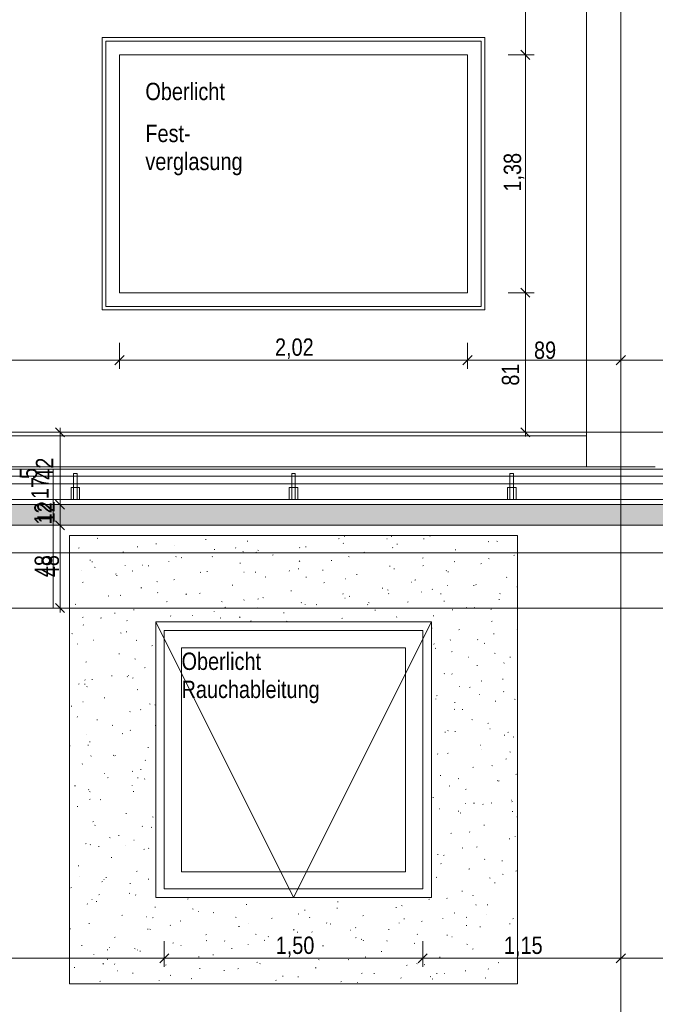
# Model space of a CAD drawing. Extents: x -720 to 300, y 62 to 1112.
# Tile 48 of 60: x -223 to -149, y 709 to 823. Entities that reach past the tile are written whole.
import ezdxf
from ezdxf.lldxf.tags import DXFTag

# ---------------------------------------------------------------- set-up
doc = ezdxf.new("R2010")
doc.units = 0
doc.layers.get('0').update_dxf_attribs({"lineweight": 13})
for name, color, linetype, lineweight, true_color in [('30 -36 Dächer- 3 Dachbeläge', 9, 'Continuous', 15, 0x808080), ('30 -36 Dächer- 3 Dachbeläge Gründach', 9, 'Continuous', 9, 0x808080), ('30 -36 Dächer- 4 Dachbekleidungen', 9, 'Continuous', 9, 0x808080), ('60- 61 allgemeine Ausstattung- 4 Terrassen', 9, 'Continuous', 9, 0x808080), ('70 -72 Beschriftung- 1 Beschriftung allgemein', 7, 'Continuous', 9, 0xff6633), ('70 -76 Bemaßung- 2 Allgemein', 9, 'Continuous', 5, 0x808080)]:
    doc.layers.add(name, color=color, linetype=linetype, lineweight=lineweight, true_color=true_color)
for name, color, linetype, lineweight in [('40 -43 Lüftungsanlagen - Entrauchung', 7, 'Continuous', 9), ('70 -71 Achsen- 1 Gebäudeachsen', 7, 'STRICHPUNKT2-A06DN9U3MF', 18), ('70 -73 Bauteildarst.- 2 verdeckt 0.15', 7, 'grob-A06DN9U4MF', 15)]:
    doc.layers.add(name, color=color, linetype=linetype, lineweight=lineweight)
doc.styles.get("Standard").update_dxf_attribs({"font": 'ARIALN.TTF'})
tags = doc.linetypes.add('grob-A06DN9U4MF', pattern=[14, 3, -8, 3]).pattern_tags.tags
tags[8:9] = [DXFTag(74, 4), DXFTag(75, 0), DXFTag(340, '0'), DXFTag(46, 0.0), DXFTag(50, 0.0), DXFTag(44, 0.0), DXFTag(45, 0.0)]
tags[6:7] = [DXFTag(74, 4), DXFTag(75, 0), DXFTag(340, '0'), DXFTag(46, 0.0), DXFTag(50, 0.0), DXFTag(44, 0.0), DXFTag(45, 0.0)]
tags[4:5] = [DXFTag(74, 4), DXFTag(75, 0), DXFTag(340, '0'), DXFTag(46, 0.0), DXFTag(50, 0.0), DXFTag(44, 0.0), DXFTag(45, 0.0)]
tags = doc.linetypes.add('STRICHPUNKT2-A06DN9U3MF', pattern=[12.7, 6.35, -3.175, 0, -3.175]).pattern_tags.tags
tags[10:11] = [DXFTag(74, 4), DXFTag(75, 0), DXFTag(340, '0'), DXFTag(46, 0.0), DXFTag(50, 0.0), DXFTag(44, 0.0), DXFTag(45, 0.0)]
tags[8:9] = [DXFTag(74, 4), DXFTag(75, 0), DXFTag(340, '0'), DXFTag(46, 0.0), DXFTag(50, 0.0), DXFTag(44, 0.0), DXFTag(45, 0.0)]
tags[6:7] = [DXFTag(74, 4), DXFTag(75, 0), DXFTag(340, '0'), DXFTag(46, 0.0), DXFTag(50, 0.0), DXFTag(44, 0.0), DXFTag(45, 0.0)]
tags[4:5] = [DXFTag(74, 4), DXFTag(75, 0), DXFTag(340, '0'), DXFTag(46, 0.0), DXFTag(50, 0.0), DXFTag(44, 0.0), DXFTag(45, 0.0)]

# ---------------------------------------------------------------- blocks, each defined once
blk = doc.blocks.new('Referenz-A06DN9U5MF')
at = {"layer": '30 -36 Dächer- 3 Dachbeläge', "color": 0, "linetype": 'Continuous', "ltscale": 0.15}
for p, q in [((76.46, 766.51), (-606.85, 766.51)), ((-603.05, 764.11), (76.46, 764.11))]:
    blk.add_line(p, q, dxfattribs=at)
at = {"layer": '30 -36 Dächer- 3 Dachbeläge', "color": 0, "lineweight": 9}
for p, q in [((-603.05, 764.11), (76.46, 764.11)), ((-213.64, 762.6), (-213.56, 762.62)), ((-203.03, 762.91), (-203.01, 762.91)), ((-201.04, 762.44), (-201.05, 762.51)), ((-196.25, 762.26), (-196.17, 762.28)), ((-185.64, 762.56), (-185.56, 762.58)), ((-184.93, 762.83), (-184.94, 762.9)), ((-179.99, 762.53), (-180.02, 762.56)), ((-179.51, 762.86), (-179.43, 762.83)), ((-175.75, 762.56), (-175.68, 762.54)), ((-175.04, 762.86), (-174.96, 762.88)), ((-168.25, 762.21), (-168.17, 762.23)), ((-167.24, 762.28), (-167.17, 762.25)), ((-215.75, 761.51), (-215.8, 761.45)), ((-209, 761.63), (-208.92, 761.6)), ((-206.85, 761.95), (-206.77, 761.97)), ((-204.71, 761.78), (-204.69, 761.75)), ((-200.07, 761.3), (-199.99, 761.32)), ((-197.53, 761.53), (-197.59, 761.47)), ((-196.73, 761.06), (-196.66, 761.03)), ((-195.01, 761.22), (-194.93, 761.2)), ((-190.12, 761.49), (-190.15, 761.52)), ((-189.46, 761.61), (-189.38, 761.63)), ((-185.06, 762.01), (-185.09, 762.04)), ((-179.31, 761.55), (-179.37, 761.49)), ((-178.86, 761.91), (-178.78, 761.93)), ((-172.07, 761.26), (-171.99, 761.28)), ((-214.49, 760.05), (-214.41, 760.07)), ((-210.67, 761), (-210.59, 761.02)), ((-205.32, 759.93), (-205.34, 759.96)), ((-204.46, 760.51), (-204.53, 760.46)), ((-203.89, 760.35), (-203.81, 760.37)), ((-200.25, 760.45), (-200.28, 760.48)), ((-195.19, 760.97), (-195.21, 761)), ((-193.28, 760.66), (-193.2, 760.67)), ((-190.12, 759.97), (-190.18, 759.93)), ((-186.5, 760.01), (-186.42, 760.03)), ((-184.47, 760.48), (-184.4, 760.45)), ((-182.68, 760.96), (-182.6, 760.98)), ((-175.89, 760.31), (-175.81, 760.33)), ((-172.21, 759.91), (-172.13, 759.88)), ((-168.22, 760.26), (-168.15, 760.24)), ((-165.29, 760.61), (-165.21, 760.63)), ((-215.45, 758.89), (-215.47, 758.92)), ((-214.26, 759.88), (-214.18, 759.86)), ((-213.96, 759.26), (-213.89, 759.23)), ((-210.38, 759.41), (-210.41, 759.44)), ((-209.52, 758.83), (-209.57, 758.78)), ((-208.43, 759.47), (-208.4, 759.47)), ((-207.71, 759.4), (-207.63, 759.42)), ((-200.92, 758.75), (-200.84, 758.77)), ((-197.1, 759.7), (-197.02, 759.72)), ((-191.3, 758.85), (-191.36, 758.8)), ((-190.32, 759.05), (-190.24, 759.07)), ((-187.48, 758.92), (-187.4, 758.9)), ((-179.71, 759.36), (-179.63, 759.38)), ((-179.15, 759.04), (-179.15, 759.11)), ((-175.77, 759.44), (-175.83, 759.39)), ((-173.08, 758.87), (-173.14, 758.82)), ((-169.11, 759.66), (-169.03, 759.68)), ((-211.53, 758.45), (-211.45, 758.47)), ((-211.38, 758.26), (-211.38, 758.33)), ((-204.74, 757.8), (-204.66, 757.82)), ((-201.7, 758.68), (-201.62, 758.65)), ((-196.62, 758.69), (-196.58, 758.69)), ((-195.26, 758.65), (-195.27, 758.72)), ((-194.14, 758.1), (-194.06, 758.12)), ((-189.43, 758.11), (-189.36, 758.08)), ((-184.81, 757.91), (-184.77, 757.91)), ((-183.53, 758.4), (-183.45, 758.42)), ((-176.75, 757.76), (-176.67, 757.77)), ((-172.93, 758.71), (-172.85, 758.73)), ((-166.14, 758.06), (-166.07, 758.08)), ((-215.35, 757.49), (-215.27, 757.51)), ((-208.56, 756.85), (-208.48, 756.86)), ((-206.73, 757.58), (-206.65, 757.55)), ((-197.96, 757.15), (-197.88, 757.17)), ((-191.17, 756.5), (-191.09, 756.52)), ((-187.35, 757.45), (-187.27, 757.47)), ((-180.57, 756.8), (-180.49, 756.82)), ((-179.95, 756.62), (-179.87, 756.6)), ((-177.17, 757.53), (-177.1, 757.5)), ((-174.72, 756.68), (-174.75, 756.71)), ((-173, 757.13), (-172.96, 757.13)), ((-169.96, 757.11), (-169.89, 757.13)), ((-169.66, 757.2), (-169.69, 757.23)), ((-164.91, 756.96), (-164.85, 756.93)), ((-212.38, 755.89), (-212.3, 755.91)), ((-210.91, 755.99), (-210.98, 755.95)), ((-206.66, 756.31), (-206.59, 756.28)), ((-203.29, 756.16), (-203.34, 756.1)), ((-201.78, 756.2), (-201.7, 756.22)), ((-196.57, 755.46), (-196.63, 755.41)), ((-194.99, 755.55), (-194.92, 755.57)), ((-194.4, 755.73), (-194.32, 755.7)), ((-185.07, 756.18), (-185.13, 756.12)), ((-184.85, 755.64), (-184.88, 755.67)), ((-184.39, 755.85), (-184.31, 755.87)), ((-179.79, 756.16), (-179.82, 756.19)), ((-176.01, 756.38), (-176, 756.35)), ((-173.78, 756.15), (-173.71, 756.17)), ((-173.36, 755.26), (-173.37, 755.33)), ((-167, 755.5), (-166.92, 755.52)), ((-166.85, 756.2), (-166.91, 756.14)), ((76.46, 754.51), (-593.85, 754.51)), ((-216.2, 754.94), (-216.12, 754.96)), ((-209.42, 754.29), (-209.34, 754.31)), ((-205.6, 755.24), (-205.52, 755.26)), ((-205.59, 754.47), (-205.6, 754.54)), ((-199.2, 755.28), (-199.12, 755.25)), ((-198.81, 754.59), (-198.74, 754.61)), ((-194.98, 754.6), (-195.01, 754.63)), ((-189.92, 755.12), (-189.95, 755.15)), ((-189.48, 754.87), (-189.48, 754.94)), ((-188.21, 754.9), (-188.13, 754.92)), ((-182.22, 754.92), (-182.28, 754.88)), ((-182.13, 755.16), (-182.06, 755.13)), ((-181.42, 754.25), (-181.35, 754.27)), ((-177.6, 755.2), (-177.53, 755.22)), ((-172.42, 754.32), (-172.34, 754.29)), ((-170.82, 754.55), (-170.74, 754.57)), ((-169.87, 754.58), (-169.8, 754.55)), ((-167.87, 754.39), (-167.94, 754.34)), ((-215.28, 753.46), (-215.33, 753.41)), ((-213.24, 753.34), (-213.16, 753.36)), ((-211.62, 753.93), (-211.55, 753.9)), ((-210.18, 753.04), (-210.21, 753.07)), ((-205.11, 753.56), (-205.14, 753.59)), ((-202.63, 753.64), (-202.56, 753.66)), ((-200.05, 754.08), (-200.08, 754.11)), ((-199.36, 753.36), (-199.29, 753.33)), ((-197.06, 753.48), (-197.12, 753.43)), ((-192.03, 753.95), (-191.95, 753.96)), ((-185.24, 753.3), (-185.17, 753.32)), ((-178.84, 753.5), (-178.9, 753.45)), ((-174.64, 753.6), (-174.56, 753.62)), ((-215.24, 752.52), (-215.27, 752.55)), ((-195.85, 752.99), (-195.77, 753.01)), ((-191.67, 752.97), (-191.59, 752.95)), ((-174.83, 752.21), (-174.76, 752.18)), ((-171.67, 752), (-171.6, 752.02)), ((-167.85, 752.95), (-167.78, 752.97)), ((-164.89, 752.01), (-164.85, 752)), ((-216.59, 751.56), (-216.51, 751.53)), ((-214.09, 750.78), (-214.02, 750.8)), ((-210.92, 751.63), (-210.85, 751.61)), ((-210.27, 751.74), (-210.2, 751.76)), ((-209.05, 750.79), (-209.1, 750.73)), ((-172.61, 750.83), (-172.67, 750.77)), ((-169.46, 750.83), (-169.48, 750.86)), ((-167.58, 751.47), (-167.59, 751.54)), ((-164.89, 751.35), (-164.85, 751.36)), ((-215.92, 750.3), (-215.93, 750.37)), ((-207.31, 750.14), (-207.23, 750.15)), ((-174.52, 750.31), (-174.55, 750.34)), ((-174.32, 749.87), (-174.39, 749.83)), ((-168.71, 750.4), (-168.63, 750.42)), ((-211.13, 749.18), (-211.05, 749.2)), ((-209.28, 748.61), (-209.21, 748.58)), ((-172.53, 749.44), (-172.45, 749.46)), ((-170.53, 748.82), (-170.49, 748.82)), ((-167.53, 749.26), (-167.46, 749.23)), ((-165.74, 748.79), (-165.67, 748.81)), ((-214.95, 748.23), (-214.87, 748.25)), ((-208.16, 747.58), (-208.09, 747.6)), ((-169.56, 747.84), (-169.49, 747.86)), ((-166.38, 748.15), (-166.44, 748.1)), ((-215.04, 746.15), (-215.07, 746.18)), ((-214.25, 746.23), (-214.17, 746.2)), ((-211.98, 746.63), (-211.91, 746.65)), ((-210.14, 746.51), (-210.15, 746.58)), ((-209.98, 746.67), (-210, 746.7)), ((-209.47, 746.43), (-209.53, 746.38)), ((-173.38, 746.89), (-173.31, 746.91)), ((-172.49, 746.88), (-172.42, 746.85)), ((-166.6, 746.24), (-166.52, 746.26)), ((-215.8, 745.68), (-215.73, 745.7)), ((-215.12, 745.68), (-215.04, 745.66)), ((-214.8, 745.42), (-214.86, 745.36)), ((-209.02, 745.03), (-208.94, 745.05)), ((-171.59, 745.43), (-171.57, 745.4)), ((-170.42, 745.29), (-170.34, 745.31)), ((-169.08, 746.07), (-169, 746.04)), ((-212.84, 744.08), (-212.76, 744.09)), ((-174.32, 743.94), (-174.34, 743.97)), ((-174.24, 744.34), (-174.16, 744.36)), ((-169.25, 744.46), (-169.28, 744.48)), ((-166.43, 744.82), (-166.49, 744.78)), ((-165.19, 743.93), (-165.12, 743.9)), ((-216.66, 743.12), (-216.58, 743.14)), ((-215.31, 743.63), (-215.27, 743.62)), ((-207.59, 743.38), (-207.51, 743.36)), ((-206.95, 743.28), (-206.87, 743.25)), ((-172.14, 742.78), (-172.2, 742.73)), ((-172.13, 743.51), (-172.14, 743.58)), ((-171.27, 742.73), (-171.2, 742.75)), ((-167.45, 743.69), (-167.38, 743.71)), ((-215.92, 741.91), (-215.98, 741.86)), ((-209.87, 742.47), (-209.8, 742.49)), ((-208.58, 742.74), (-208.63, 742.69)), ((-213.69, 741.52), (-213.62, 741.54)), ((-211.91, 740.91), (-211.84, 740.88)), ((-206.91, 740.87), (-206.85, 740.89)), ((-170.16, 741.56), (-170.08, 741.53)), ((-168.31, 741.13), (-168.23, 741.15)), ((-168.06, 740.51), (-168.03, 740.51)), ((-214.84, 739.78), (-214.86, 739.81)), ((-210.73, 739.92), (-210.65, 739.94)), ((-209.77, 740.3), (-209.8, 740.33)), ((-173.27, 740.12), (-173.2, 740.1)), ((-172.88, 740.31), (-172.94, 740.26)), ((-172.13, 740.18), (-172.05, 740.2)), ((-166.34, 739.73), (-166.35, 739.8)), ((-165.91, 740.11), (-165.97, 740.05)), ((-165.34, 739.53), (-165.27, 739.55)), ((-216.85, 738.52), (-216.8, 738.5)), ((-214.69, 738.55), (-214.7, 738.62)), ((-214.55, 738.97), (-214.47, 738.99)), ((-207.76, 738.32), (-207.69, 738.34)), ((-169.16, 738.58), (-169.09, 738.6)), ((-214.33, 737.37), (-214.39, 737.32)), ((-211.78, 737.44), (-211.7, 737.41)), ((-211.58, 737.37), (-211.51, 737.38)), ((-174.11, 737.56), (-174.14, 737.59)), ((-172.98, 737.63), (-172.91, 737.65)), ((-169.05, 738.08), (-169.07, 738.11)), ((-165.74, 737.82), (-165.67, 737.8)), ((-215.4, 736.41), (-215.33, 736.43)), ((-208.02, 736.86), (-208.08, 736.81)), ((-170.02, 736.02), (-169.94, 736.04)), ((-167.82, 736.23), (-167.75, 736.2)), ((-166.2, 736.98), (-166.12, 737)), ((-212.84, 735.31), (-212.8, 735.31)), ((-212.44, 734.81), (-212.36, 734.83)), ((-209.57, 735.58), (-209.5, 735.55)), ((-208.91, 734.77), (-208.91, 734.84)), ((-208.62, 735.76), (-208.54, 735.78)), ((-173.84, 735.07), (-173.76, 735.09)), ((-164.98, 735.25), (-165.05, 735.21)), ((-216.26, 733.86), (-216.18, 733.88)), ((-209.57, 733.93), (-209.59, 733.96)), ((-208.1, 734.7), (-208.16, 734.64)), ((-172.78, 733.86), (-172.71, 733.83)), ((-171.67, 734.74), (-171.73, 734.68)), ((-167.16, 734.48), (-167.15, 734.45)), ((-167.05, 734.42), (-166.98, 734.44)), ((-214.63, 733.41), (-214.66, 733.44)), ((-214.54, 733.21), (-214.46, 733.18)), ((-209.47, 733.21), (-209.4, 733.23)), ((-174.69, 732.52), (-174.62, 732.54)), ((-170.87, 733.47), (-170.8, 733.49)), ((-215.97, 731.49), (-215.9, 731.47)), ((-214.47, 732.34), (-214.53, 732.3)), ((-213.29, 732.26), (-213.22, 732.28)), ((-170.89, 731.77), (-170.9, 731.84)), ((-169.94, 731.87), (-169.86, 731.85)), ((-168.84, 731.71), (-168.87, 731.74)), ((-167.91, 731.87), (-167.83, 731.89)), ((-165.59, 732.2), (-165.56, 732.2)), ((-165.44, 732.06), (-165.5, 732.01)), ((-210.33, 730.66), (-210.25, 730.67)), ((-207.23, 730.26), (-207.16, 730.23)), ((-173.91, 731.19), (-173.94, 731.22)), ((-171.73, 730.92), (-171.65, 730.94)), ((-171.43, 730.74), (-171.5, 730.69)), ((-165.48, 730.91), (-165.41, 730.88)), ((-164.94, 730.27), (-164.87, 730.29)), ((-214.15, 729.7), (-214.07, 729.72)), ((-213.86, 729.33), (-213.92, 729.27)), ((-208.44, 729.19), (-208.37, 729.16)), ((-207.36, 729.05), (-207.29, 729.07)), ((-168.76, 729.32), (-168.69, 729.33)), ((-211.18, 728.1), (-211.11, 728.12)), ((-172.58, 728.36), (-172.51, 728.38)), ((-170.44, 728.53), (-170.37, 728.5)), ((-165.11, 727.98), (-165.12, 728.05)), ((-215, 727.15), (-214.93, 727.17)), ((-214.43, 727.04), (-214.46, 727.07)), ((-213.46, 726.8), (-213.46, 726.88)), ((-212.2, 727.88), (-212.12, 727.85)), ((-210.37, 727), (-210.34, 727)), ((-209.36, 727.56), (-209.39, 727.59)), ((-169.62, 726.76), (-169.54, 726.78)), ((-165.8, 727.71), (-165.72, 727.73)), ((-208.22, 726.5), (-208.14, 726.52)), ((-207.63, 726.65), (-207.69, 726.6)), ((-174.13, 725.92), (-174.05, 725.9)), ((-173.44, 725.81), (-173.36, 725.83)), ((-171.2, 726.69), (-171.26, 726.64)), ((-215.86, 724.6), (-215.78, 724.61)), ((-212.04, 725.55), (-211.96, 725.57)), ((-173.71, 724.82), (-173.73, 724.85)), ((-168.64, 725.34), (-168.67, 725.37)), ((-166.65, 725.16), (-166.58, 725.18)), ((-215.7, 723.37), (-215.69, 723.34)), ((-209.07, 723.95), (-209, 723.97)), ((-170.48, 724.21), (-170.4, 724.23)), ((-166.6, 723.62), (-166.52, 723.6)), ((-164.97, 724.01), (-165.03, 723.96)), ((-213.02, 722.77), (-213.09, 722.73)), ((-212.89, 722.99), (-212.82, 723.01)), ((-212.64, 723.24), (-212.56, 723.22)), ((-209.86, 722.56), (-209.79, 722.53)), ((-207.67, 723.02), (-207.68, 723.09)), ((-174.3, 723.25), (-174.22, 723.27)), ((-168.11, 723.21), (-168.03, 723.18)), ((-167.51, 722.61), (-167.43, 722.62)), ((-216.71, 722.04), (-216.64, 722.06)), ((-213.39, 721.28), (-213.45, 721.23)), ((-209.93, 721.39), (-209.85, 721.41)), ((-209.16, 721.19), (-209.19, 721.22)), ((-171.33, 721.65), (-171.25, 721.67)), ((-169.99, 721.17), (-170.05, 721.13)), ((-214.82, 720.18), (-214.75, 720.15)), ((-214.23, 720.67), (-214.25, 720.7)), ((-213.75, 720.44), (-213.67, 720.46)), ((-203.15, 720.74), (-203.07, 720.76)), ((-196.36, 720.09), (-196.28, 720.11)), ((-185.76, 720.4), (-185.68, 720.42)), ((-178.32, 719.98), (-178.25, 719.96)), ((-175.15, 720.7), (-175.07, 720.72)), ((-173.07, 720.83), (-173, 720.8)), ((-169.66, 720.02), (-169.67, 720.09)), ((-168.37, 720.05), (-168.29, 720.07)), ((-210.79, 718.84), (-210.71, 718.86)), ((-206.97, 719.79), (-206.89, 719.81)), ((-202.56, 719.61), (-202.49, 719.58)), ((-201.89, 719.24), (-201.9, 719.31)), ((-200.18, 719.14), (-200.1, 719.16)), ((-190.3, 719.03), (-190.22, 719)), ((-189.58, 719.44), (-189.5, 719.46)), ((-185.77, 719.63), (-185.78, 719.7)), ((-182.79, 718.8), (-182.71, 718.81)), ((-178.97, 719.75), (-178.89, 719.77)), ((-172.19, 719.1), (-172.11, 719.12)), ((-168.44, 718.97), (-168.46, 719)), ((-214.61, 717.89), (-214.53, 717.9)), ((-207.9, 718.69), (-207.87, 718.69)), ((-207.16, 718.61), (-207.22, 718.55)), ((-205.13, 717.72), (-205.19, 717.68)), ((-204, 718.19), (-203.92, 718.21)), ((-197.58, 718.64), (-197.5, 718.61)), ((-196.09, 717.91), (-196.06, 717.91)), ((-193.4, 718.49), (-193.32, 718.51)), ((-188.95, 718.63), (-189, 718.57)), ((-187.01, 717.98), (-186.99, 717.94)), ((-186.61, 717.84), (-186.53, 717.86)), ((-178.57, 717.93), (-178.59, 717.96)), ((-178.03, 718.46), (-177.96, 718.43)), ((-176.01, 718.15), (-175.93, 718.17)), ((-173.5, 718.45), (-173.53, 718.48)), ((-170.73, 718.64), (-170.79, 718.59)), ((-170.79, 717.68), (-170.72, 717.65)), ((-165.77, 717.88), (-165.7, 717.85)), ((-165.4, 718.45), (-165.32, 718.47)), ((-216.83, 717.29), (-216.75, 717.27)), ((-207.82, 717.24), (-207.74, 717.26)), ((-207.52, 717.23), (-207.45, 717.2)), ((-201.04, 716.59), (-200.96, 716.61)), ((-197.22, 717.54), (-197.14, 717.56)), ((-195.26, 716.66), (-195.19, 716.63)), ((-190.78, 717.19), (-190.85, 717.14)), ((-190.43, 716.89), (-190.35, 716.91)), ((-188.7, 716.89), (-188.72, 716.92)), ((-184.28, 717.13), (-184.25, 717.13)), ((-183.63, 717.41), (-183.66, 717.44)), ((-179.83, 717.19), (-179.75, 717.21)), ((-176.44, 716.65), (-176.5, 716.61)), ((-173.04, 716.54), (-172.96, 716.56)), ((-169.22, 717.5), (-169.14, 717.52)), ((-215.46, 715.33), (-215.38, 715.35)), ((-211.64, 716.28), (-211.56, 716.3)), ((-204.86, 715.63), (-204.78, 715.65)), ((-203.89, 715.33), (-203.92, 715.36)), ((-200.93, 715.93), (-200.99, 715.88)), ((-198.83, 715.85), (-198.85, 715.88)), ((-196.11, 715.45), (-196.11, 715.52)), ((-194.25, 715.94), (-194.17, 715.96)), ((-193.76, 716.37), (-193.79, 716.4)), ((-190.05, 716.33), (-189.97, 716.31)), ((-183.65, 716.24), (-183.57, 716.26)), ((-183, 716.08), (-182.92, 716.05)), ((-182.72, 715.95), (-182.78, 715.9)), ((-179.99, 715.84), (-180, 715.91)), ((-176.86, 715.59), (-176.78, 715.61)), ((-172.47, 716.35), (-172.44, 716.35)), ((-170.73, 715.51), (-170.66, 715.48)), ((-166.26, 715.9), (-166.18, 715.91)), ((-214.02, 714.3), (-214.05, 714.33)), ((-212.49, 714.86), (-212.41, 714.83)), ((-212.22, 715.06), (-212.23, 715.13)), ((-209.3, 714.99), (-209.22, 714.97)), ((-208.96, 714.82), (-208.98, 714.84)), ((-208.68, 714.68), (-208.6, 714.7)), ((-200.22, 714.28), (-200.15, 714.25)), ((-198.07, 714.99), (-197.99, 715)), ((-191.29, 714.34), (-191.21, 714.36)), ((-187.47, 715.29), (-187.39, 715.31)), ((-180.68, 714.64), (-180.6, 714.66)), ((-170.08, 714.94), (-170, 714.96)), ((-212.92, 713.24), (-212.98, 713.18)), ((-212.5, 713.73), (-212.42, 713.75)), ((-211.58, 713.21), (-211.64, 713.16)), ((-205.71, 713.08), (-205.63, 713.1)), ((-201.89, 714.03), (-201.81, 714.05)), ((-195.11, 713.38), (-195.03, 713.4)), ((-194.71, 713.26), (-194.76, 713.2)), ((-187.96, 713.71), (-187.89, 713.68)), ((-184.5, 713.69), (-184.42, 713.71)), ((-182.52, 714.03), (-182.44, 714.01)), ((-177.72, 713.04), (-177.64, 713.06)), ((-176.49, 713.27), (-176.55, 713.22)), ((-175.69, 713.13), (-175.62, 713.1)), ((-173.9, 713.99), (-173.82, 714.01)), ((-167.11, 713.34), (-167.03, 713.36)), ((-216.32, 712.78), (-216.24, 712.8)), ((-211.28, 712.42), (-211.26, 712.39)), ((-209.53, 712.13), (-209.45, 712.15)), ((-205.18, 711.91), (-205.11, 711.88)), ((-201.77, 712.69), (-201.69, 712.67)), ((-198.93, 712.43), (-198.85, 712.45)), ((-197.23, 712.67), (-197.3, 712.63)), ((-188.32, 712.74), (-188.24, 712.75)), ((-182.89, 712.14), (-182.95, 712.09)), ((-181.54, 712.09), (-181.46, 712.1)), ((-174.21, 712.06), (-174.21, 712.13)), ((-173.3, 712.08), (-173.32, 712.11)), ((-170.93, 712.39), (-170.85, 712.41)), ((-168.23, 712.6), (-168.26, 712.63)), ((-213.35, 711.18), (-213.27, 711.2)), ((-206.44, 711.27), (-206.45, 711.34)), ((-202.75, 711.48), (-202.67, 711.5)), ((-192.92, 711.33), (-192.85, 711.3)), ((-192.14, 711.78), (-192.06, 711.8)), ((-190.32, 711.67), (-190.33, 711.74)), ((-185.36, 711.13), (-185.28, 711.15)), ((-183.43, 711.04), (-183.45, 711.07)), ((-178.36, 711.56), (-178.39, 711.59)), ((-174.99, 711.73), (-174.91, 711.71)), ((-174.75, 711.44), (-174.67, 711.46)), ((-168.54, 711.6), (-168.61, 711.56))]:
    blk.add_line(p, q, dxfattribs=at)
at = {"layer": '30 -36 Dächer- 3 Dachbeläge', "color": 0, "linetype": 'Continuous', "lineweight": 9, "ltscale": 0.13}
for p, q in [((-216.85, 762.91), (-216.85, 710.91)), ((-164.85, 762.91), (-216.85, 762.91)), ((-164.85, 710.91), (-164.85, 762.91)), ((-206.85, 720.91), (-206.85, 752.91)), ((-206.85, 752.91), (-174.85, 752.91)), ((-174.85, 752.91), (-174.85, 720.91)), ((-174.85, 720.91), (-206.85, 720.91)), ((-216.85, 710.91), (-164.85, 710.91))]:
    blk.add_line(p, q, dxfattribs=at)
at = {"layer": '30 -36 Dächer- 3 Dachbeläge', "color": 0, "linetype": 'Continuous', "lineweight": 0, "ltscale": 0.13}
for points in [[(-603.05, 764.11), (-606.85, 766.51), (76.46, 766.51)], [(-603.05, 764.11), (76.46, 766.51), (76.46, 765.47)], [(-603.05, 764.11), (76.46, 765.47), (76.46, 764.11)]]:
    blk.add_solid(points, dxfattribs=at)
at = {"layer": '30 -36 Dächer- 3 Dachbeläge Gründach', "color": 0, "linetype": 'Continuous', "ltscale": 0.13}
blk.add_line((76.46, 760.91), (-593.85, 760.91), dxfattribs=at)
at = {"layer": '30 -36 Dächer- 4 Dachbekleidungen', "color": 0, "linetype": 'Continuous', "ltscale": 0.13}
for p, q in [((-600.45, 770.61), (76.46, 770.61)), ((76.46, 769.81), (-600.45, 769.81)), ((-215.98, 770.11), (-216.38, 770.11)), ((-216.38, 770.11), (-216.38, 768.51)), ((-215.98, 768.51), (-215.98, 770.11)), ((-190.65, 770.11), (-191.05, 770.11)), ((-191.05, 770.11), (-191.05, 768.51)), ((-190.65, 768.51), (-190.65, 770.11)), ((-165.32, 770.11), (-165.72, 770.11)), ((-165.72, 770.11), (-165.72, 768.51)), ((-165.32, 768.51), (-165.32, 770.11)), ((-600.45, 768.91), (76.46, 768.91)), ((-216.38, 768.51), (-216.68, 768.51)), ((-216.68, 768.51), (-216.68, 767.11)), ((-216.38, 767.11), (-216.38, 768.51)), ((-216.38, 768.51), (-215.98, 768.51)), ((-215.98, 768.51), (-215.98, 767.11)), ((-215.98, 768.51), (-215.68, 768.51)), ((-215.68, 768.51), (-215.68, 767.11)), ((-191.05, 768.51), (-191.35, 768.51)), ((-191.35, 768.51), (-191.35, 767.11)), ((-191.05, 767.11), (-191.05, 768.51)), ((-191.05, 768.51), (-190.65, 768.51)), ((-190.65, 768.51), (-190.65, 767.11)), ((-190.65, 768.51), (-190.35, 768.51)), ((-190.35, 768.51), (-190.35, 767.11)), ((-165.72, 768.51), (-166.02, 768.51)), ((-166.02, 768.51), (-166.02, 767.11)), ((-165.72, 767.11), (-165.72, 768.51)), ((-165.72, 768.51), (-165.32, 768.51)), ((-165.32, 768.51), (-165.32, 767.11)), ((-165.32, 768.51), (-165.02, 768.51)), ((-165.02, 768.51), (-165.02, 767.11)), ((76.46, 767.11), (-600.45, 767.11)), ((-216.68, 767.11), (-216.38, 767.11)), ((-215.98, 767.11), (-216.38, 767.11)), ((-215.68, 767.11), (-215.98, 767.11)), ((-191.35, 767.11), (-191.05, 767.11)), ((-190.65, 767.11), (-191.05, 767.11)), ((-190.35, 767.11), (-190.65, 767.11)), ((-166.02, 767.11), (-165.72, 767.11)), ((-165.32, 767.11), (-165.72, 767.11)), ((-165.02, 767.11), (-165.32, 767.11))]:
    blk.add_line(p, q, dxfattribs=at)
at = {"layer": '40 -43 Lüftungsanlagen - Entrauchung', "color": 0}
for p, q in [((-213.05, 820.71), (-168.65, 820.71)), ((-213.05, 789.11), (-213.05, 820.71)), ((-168.65, 820.71), (-168.65, 789.11)), ((-168.65, 789.11), (-213.05, 789.11)), ((-206.85, 752.91), (-174.85, 752.91)), ((-206.85, 720.91), (-206.85, 752.91)), ((-206.85, 752.91), (-190.85, 720.91)), ((-190.85, 720.91), (-174.85, 752.91)), ((-174.85, 752.91), (-174.85, 720.91)), ((-174.85, 720.91), (-206.85, 720.91))]:
    blk.add_line(p, q, dxfattribs=at)
at = {"layer": '40 -43 Lüftungsanlagen - Entrauchung', "color": 0, "linetype": 'Continuous', "ltscale": 0.13}
for p, q in [((-212.65, 820.31), (-169.05, 820.31)), ((-212.65, 789.51), (-212.65, 820.31)), ((-169.05, 820.31), (-169.05, 789.51)), ((-169.05, 789.51), (-212.65, 789.51)), ((-203.85, 749.91), (-177.85, 749.91)), ((-203.85, 723.91), (-203.85, 749.91)), ((-177.85, 749.91), (-177.85, 723.91)), ((-177.85, 723.91), (-203.85, 723.91))]:
    blk.add_line(p, q, dxfattribs=at)
at = {"layer": '60- 61 allgemeine Ausstattung- 4 Terrassen', "color": 0, "linetype": 'Continuous', "ltscale": 0.13}
for p, q in [((-156.85, 770.91), (-156.85, 1003.91)), ((-300.85, 774.51), (-156.85, 774.51)), ((-156.85, 774.51), (-156.85, 770.91)), ((-156.85, 770.91), (-300.85, 770.91)), ((-148.85, 770.91), (-156.85, 770.91))]:
    blk.add_line(p, q, dxfattribs=at)
at = {"layer": '70 -71 Achsen- 1 Gebäudeachsen', "color": 0, "linetype": 'STRICHPUNKT2-A06DN9U3MF', "ltscale": 0.18}
for p, q in [((-152.85, 1084.85), (-152.85, 85.41)), ((-682.49, 774.91), (76.46, 774.91))]:
    blk.add_line(p, q, dxfattribs=at)
at = {"layer": '70 -73 Bauteildarst.- 2 verdeckt 0.15', "color": 0, "linetype": 'grob-A06DN9U4MF', "ltscale": 0.15}
for p, q in [((-211.05, 818.71), (-170.65, 818.71)), ((-211.05, 791.11), (-211.05, 818.71)), ((-170.65, 818.71), (-170.65, 791.11)), ((-170.65, 791.11), (-211.05, 791.11)), ((-205.85, 751.91), (-175.85, 751.91)), ((-205.85, 721.91), (-205.85, 751.91)), ((-175.85, 751.91), (-175.85, 721.91)), ((-175.85, 721.91), (-205.85, 721.91))]:
    blk.add_line(p, q, dxfattribs=at)
at = {"layer": '70 -76 Bemaßung- 2 Allgemein', "color": 0, "linetype": 'Continuous', "ltscale": 0.13}
for p, q in [((-163.93, 819.77), (-163.93, 998.85)), ((-163.93, 818.21), (-163.93, 819.77)), ((-165.93, 818.71), (-162.93, 818.71)), ((-165.93, 818.71), (-162.93, 818.71)), ((-163.4, 818.18), (-164.46, 819.24)), ((-164.46, 819.24), (-163.4, 818.18)), ((-163.93, 819.21), (-163.93, 817.65)), ((-163.93, 792.17), (-163.93, 817.65)), ((-163.93, 790.61), (-163.93, 792.17)), ((-165.93, 791.11), (-162.93, 791.11)), ((-165.93, 791.11), (-162.93, 791.11)), ((-163.4, 790.58), (-164.46, 791.64)), ((-164.46, 791.64), (-163.4, 790.58)), ((-163.93, 791.61), (-163.93, 790.05)), ((-163.93, 775.97), (-163.93, 790.05)), ((-211.05, 785.28), (-211.05, 782.28)), ((-211.05, 785.28), (-211.05, 782.28)), ((-170.65, 785.28), (-170.65, 782.28)), ((-170.65, 785.28), (-170.65, 782.28)), ((-152.85, 785.28), (-152.85, 782.28)), ((-152.85, 785.28), (-152.85, 782.28)), ((-212.11, 783.28), (-473.59, 783.28)), ((-210.55, 783.28), (-212.11, 783.28)), ((-210.52, 783.82), (-211.58, 782.75)), ((-211.58, 782.75), (-210.52, 783.82)), ((-211.55, 783.28), (-209.99, 783.28)), ((-171.71, 783.28), (-209.99, 783.28)), ((-170.15, 783.28), (-171.71, 783.28)), ((-170.12, 783.82), (-171.18, 782.75)), ((-171.18, 782.75), (-170.12, 783.82)), ((-171.15, 783.28), (-169.59, 783.28)), ((-153.91, 783.28), (-169.59, 783.28)), ((-152.35, 783.28), (-153.91, 783.28)), ((-152.32, 783.82), (-153.38, 782.75)), ((-153.38, 782.75), (-152.32, 783.82)), ((-153.35, 783.28), (-151.79, 783.28)), ((76.46, 783.28), (-151.79, 783.28)), ((-163.93, 774.41), (-163.93, 775.97)), ((-215.95, 774.91), (-218.95, 774.91)), ((-218.48, 775.44), (-217.42, 774.38)), ((-217.95, 775.41), (-217.95, 773.85)), ((-162.42, 774.91), (-164.93, 774.91)), ((-163.4, 774.38), (-164.46, 775.44)), ((-217.95, 767.57), (-217.95, 773.85)), ((-218.71, 770.61), (-218.77, 770.61)), ((-218.74, 770.6), (-218.76, 770.62)), ((-218.75, 770.63), (-218.75, 770.65)), ((-218.75, 770.6), (-218.75, 770.63)), ((-218.75, 767.11), (-218.75, 770.61)), ((-218.71, 767.11), (-218.77, 767.11)), ((-218.71, 767.11), (-218.77, 767.11)), ((-218.76, 767.12), (-218.74, 767.1)), ((-218.76, 767.12), (-218.74, 767.1)), ((-218.75, 767.12), (-218.75, 767.09)), ((-218.75, 767.12), (-218.75, 767.09)), ((-218.75, 767.09), (-218.75, 767.07)), ((-218.75, 766.53), (-218.75, 767.09)), ((-217.42, 765.98), (-218.48, 767.04)), ((-218.48, 767.04), (-217.42, 765.98)), ((-217.95, 766.01), (-217.95, 767.57)), ((-217.95, 767.01), (-217.95, 765.45)), ((-218.71, 766.51), (-218.77, 766.51)), ((-218.71, 766.51), (-218.77, 766.51)), ((-218.74, 766.5), (-218.76, 766.52)), ((-218.74, 766.5), (-218.76, 766.52)), ((-218.75, 766.53), (-218.75, 766.55)), ((-218.75, 766.5), (-218.75, 766.53)), ((-218.75, 766.5), (-218.75, 766.53)), ((-218.75, 764.11), (-218.75, 766.51)), ((-218.25, 766.51), (-216.95, 766.51)), ((-218.25, 766.51), (-216.95, 766.51)), ((-217.42, 763.58), (-218.48, 764.64)), ((-218.48, 764.64), (-217.42, 763.58)), ((-217.95, 765.17), (-217.95, 765.45)), ((-217.95, 763.61), (-217.95, 765.17)), ((-217.95, 764.61), (-217.95, 763.05)), ((-219.7, 764.11), (-216.95, 764.11)), ((-219.7, 764.11), (-216.95, 764.11)), ((-218.71, 764.11), (-218.77, 764.11)), ((-218.71, 764.11), (-218.77, 764.11)), ((-218.76, 764.12), (-218.74, 764.1)), ((-218.76, 764.12), (-218.74, 764.1)), ((-218.75, 764.12), (-218.75, 764.09)), ((-218.75, 764.12), (-218.75, 764.09)), ((-218.75, 764.09), (-218.75, 764.07)), ((-218.75, 754.53), (-218.75, 764.09)), ((-217.95, 755.57), (-217.95, 763.05)), ((-217.95, 754.01), (-217.95, 755.57)), ((-219.7, 754.51), (-216.95, 754.51)), ((-218.71, 754.51), (-218.77, 754.51)), ((-218.74, 754.5), (-218.76, 754.52)), ((-218.75, 754.5), (-218.75, 754.53)), ((-217.42, 753.98), (-218.48, 755.04)), ((-205.85, 715.86), (-205.85, 712.86)), ((-205.85, 715.86), (-205.85, 712.86)), ((-175.85, 715.86), (-175.85, 712.86)), ((-175.85, 715.86), (-175.85, 712.86)), ((-152.85, 715.86), (-152.85, 712.86)), ((-152.85, 715.86), (-152.85, 712.86)), ((-205.32, 714.39), (-206.38, 713.33)), ((-206.38, 713.33), (-205.32, 714.39)), ((-175.32, 714.39), (-176.38, 713.33)), ((-176.38, 713.33), (-175.32, 714.39)), ((-152.32, 714.39), (-153.38, 713.33)), ((-153.38, 713.33), (-152.32, 714.39)), ((-206.91, 713.86), (-250.79, 713.86)), ((-205.35, 713.86), (-206.91, 713.86)), ((-206.35, 713.86), (-204.79, 713.86)), ((-176.91, 713.86), (-204.79, 713.86)), ((-175.35, 713.86), (-176.91, 713.86)), ((-176.35, 713.86), (-174.79, 713.86)), ((-153.91, 713.86), (-174.79, 713.86)), ((-152.35, 713.86), (-153.91, 713.86)), ((-153.35, 713.86), (-151.79, 713.86)), ((-130.91, 713.86), (-151.79, 713.86))]:
    blk.add_line(p, q, dxfattribs=at)
at = {"layer": '70 -72 Beschriftung- 1 Beschriftung allgemein', "color": 0, "linetype": 'Continuous', "ltscale": 0.13, "char_height": 2.0138, "attachment_point": 1, "rotation": 359.9947}
for s, insert in [('{\\fArial Narrow;Oberlicht}', (-208.05, 815.47)), ('{\\fArial Narrow;Oberlicht}', (-203.85, 749.34)), ('{\\fArial Narrow;Rauchableitung}', (-203.85, 746.08))]:
    blk.add_mtext(s, dxfattribs=dict(at, insert=insert))
at = {"layer": '70 -72 Beschriftung- 1 Beschriftung allgemein', "color": 0, "linetype": 'Continuous', "ltscale": 0.13, "char_height": 2.0138, "attachment_point": 1}
for s, insert in [('{\\fArial Narrow;Fest-}', (-208.05, 810.6)), ('{\\fArial Narrow;verglasung}', (-208.05, 807.35)), ('{\\fArial Narrow;Attikaabdeckung}', (-243.64, 766.39))]:
    blk.add_mtext(s, dxfattribs=dict(at, insert=insert))
at = {"layer": '70 -76 Bemaßung- 2 Allgemein', "color": 0, "linetype": 'Continuous', "ltscale": 0.13, "char_height": 2.0138, "attachment_point": 1, "rotation": 90}
for s, insert in [('{\\fArial Narrow;1,38}', (-166.45, 802.84)), ('{\\fArial Narrow;81}', (-166.67, 780.32)), ('{\\fArial Narrow;42}', (-220.76, 769.4)), ('{\\fArial Narrow;5}', (-222.63, 769.48)), ('{\\fArial Narrow;17}', (-221.29, 767.16)), ('{\\fArial Narrow;12}', (-220.94, 764.21)), ('{\\fArial Narrow;12}', (-220.59, 764.35)), ('{\\fArial Narrow;48}', (-220.9, 758.09)), ('{\\fArial Narrow;48}', (-220.1, 758.09))]:
    blk.add_mtext(s, dxfattribs=dict(at, insert=insert))
at = {"layer": '70 -76 Bemaßung- 2 Allgemein', "color": 0, "linetype": 'Continuous', "ltscale": 0.13, "char_height": 2.0138, "attachment_point": 1}
for s, insert in [('{\\fArial Narrow;2,02}', (-193, 785.8)), ('{\\fArial Narrow;89}', (-162.93, 785.44)), ('{\\fArial Narrow;1,50}', (-192.92, 716.38)), ('{\\fArial Narrow;1,15}', (-166.42, 716.38))]:
    blk.add_mtext(s, dxfattribs=dict(at, insert=insert))

msp = doc.modelspace()

# ---------------------------------------------------------------- block references
at = {"color": 8, "lineweight": 13, "ltscale": 0.13, "true_color": 0x808080}
msp.add_blockref('Referenz-A06DN9U5MF', (0, 0), dxfattribs=at)

doc.saveas('drawing.dxf')
